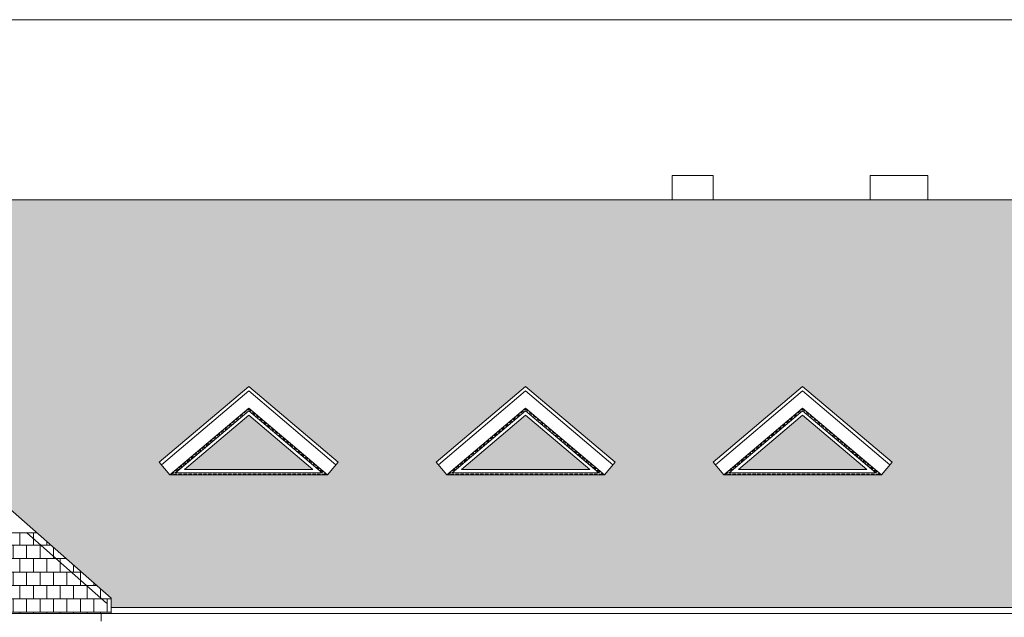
# Model space of a CAD drawing. Header units: millimetres. Extents: x -82287 to 177822, y -399756 to 0.
# Tile 77 of 228: x 79227 to 80717, y -237589 to -236685. Entities that reach past the tile are written whole.
import ezdxf
from ezdxf.enums import TextEntityAlignment as Align

# ---------------------------------------------------------------- set-up
doc = ezdxf.new("R2010")
doc.units = ezdxf.units.MM
doc.header["$MEASUREMENT"] = 0
doc.linetypes.add('SUŁOSZOWA - PB 21 03$0$CARKOVANA', pattern=[7.5, 5, -2.5])
doc.layers.add('FL_XREF', color=252, linetype='Continuous')
for name, color, linetype, lineweight in [('SUŁOSZOWA - PB 21 03$0$! opisy okien elewacja', 251, 'Continuous', 0), ('SUŁOSZOWA - PB 21 03$0$!! 0_ Istn-okna', 251, 'Continuous', 0), ('SUŁOSZOWA - PB 21 03$0$!! 0_ WIDOK ELEWACJA', 251, 'Continuous', 0), ('SUŁOSZOWA - PB 21 03$0$!! 0_Istn-drzwi', 251, 'Continuous', 0), ('SUŁOSZOWA - PB 21 03$0$!! 0_Opis_pom', 251, 'Continuous', 0), ('SUŁOSZOWA - PB 21 03$0$!! 1_Hatch dach', 251, 'Continuous', 0), ('SUŁOSZOWA - PB 21 03$0$!! 1_OPIS POM NOWE', 251, 'Continuous', 0), ('SUŁOSZOWA - PB 21 03$0$!! 2_NOWE OKNA WIDOk - remont', 251, 'Continuous', 0)]:
    doc.layers.add(name, color=color, linetype=linetype, lineweight=lineweight)
doc.styles.add('SUŁOSZOWA - PB 21 03$0$ARIAL', font='tahoma.ttf')
pattern_1 = [(180, (0, 0), (-2e-15, -20.32), []), (270, (0, 0), (10.16, -20.32), [20.32, -20.32])]

# ---------------------------------------------------------------- blocks, each defined once
blk = doc.blocks.new('SUŁOSZOWA - PB 21 03$0$OKNO TRÓJKĄTNE')
at = {"layer": 'SUŁOSZOWA - PB 21 03$0$!! 1_Hatch dach', "true_color": 0x575757}
h = blk.add_hatch(dxfattribs=at)
h.set_pattern_fill('DOTS', color=251, angle=360)
h.set_pattern_definition([(0, (0, -1172.6692), (0.79375, 1.5875), [0, -1.5875])])
h.paths.add_polyline_path([(80252.6, -237418.3), (80349.9, -237336), (80447.2, -237418.3)])
at = {"layer": 'SUŁOSZOWA - PB 21 03$0$!! 0_ Istn-okna', "linetype": 'SUŁOSZOWA - PB 21 03$0$CARKOVANA', "lineweight": 5}
blk.add_lwpolyline([(80233.5, -237425.3), (80349.9, -237326.9), (80466.3, -237425.3)], close=True, dxfattribs=at)
at = {"layer": 'SUŁOSZOWA - PB 21 03$0$!! 0_ Istn-okna'}
for points in [[(80238.9, -237423.3), (80349.9, -237329.5), (80460.9, -237423.3)], [(80252.6, -237418.3), (80349.9, -237336), (80447.2, -237418.3)]]:
    blk.add_lwpolyline(points, close=True, dxfattribs=at)
blk = doc.blocks.new('SUŁOSZOWA - PB 21 03')
at = {"layer": 'SUŁOSZOWA - PB 21 03$0$!! 1_Hatch dach', "true_color": 0x990000}
h = blk.add_hatch(dxfattribs=at)
h.set_pattern_fill('AR-B88', color=14, scale=0.1, angle=180)
h.set_pattern_definition(pattern_1)
h.paths.add_polyline_path([(79303.25991, -237613.0165), (79303.25991, -237627.22212), (82067.25991, -237627.22212), (82067.25991, -237010.26576), (75781.25991, -237010.26576), (75781.25991, -237627.22212), (77951.25991, -237627.22212), (77951.25991, -237891.63335), (78244.25991, -237891.63335), (78244.25991, -237647.85452), (78174.25991, -237647.85452), (78174.25991, -237635.86593), (78159.25991, -237635.86593), (78159.25991, -237613.0165), (78731.25991, -237109.6565)])
h.paths.add_polyline_path([(79511.5687, -237292.80212), (79646.87991, -237407.24742), (79630.73536, -237426.33547), (79392.40203, -237426.33547), (79376.25749, -237407.24742)], flags=16)
h.paths.add_polyline_path([(79511.5687, -237325.54511), (79630.73536, -237426.33547), (79392.40203, -237426.33547)], flags=0)
h.paths.add_polyline_path([(79511.5687, -237329.47427), (79622.54287, -237423.33547), (79400.59453, -237423.33547)], flags=0)
h.paths.add_polyline_path([(79795.42415, -237407.24742), (79930.73536, -237292.80212), (80066.04658, -237407.24742), (80049.90203, -237426.33547), (79811.5687, -237426.33547)], flags=16)
h.paths.add_polyline_path([(79811.5687, -237426.33547), (79930.73536, -237325.54511), (80049.90203, -237426.33547)], flags=0)
h.paths.add_polyline_path([(79819.7612, -237423.33547), (79930.73536, -237329.47427), (80041.70953, -237423.33547)], flags=0)
h.paths.add_polyline_path([(80214.59082, -237407.24742), (80349.90203, -237292.80212), (80485.21324, -237407.24742), (80469.0687, -237426.33547), (80230.73536, -237426.33547)], flags=16)
h.paths.add_polyline_path([(80230.73536, -237426.33547), (80349.90203, -237325.54511), (80469.0687, -237426.33547)], flags=0)
h.paths.add_polyline_path([(80238.92786, -237423.33547), (80349.90203, -237329.47427), (80460.8762, -237423.33547)], flags=0)
h.paths.add_polyline_path([(78086.26233, -237407.24742), (78070.11779, -237426.33547), (77831.78445, -237426.33547), (77815.63991, -237407.24742), (77950.95112, -237292.80212)], flags=16)
h.paths.add_polyline_path([(78070.11779, -237426.33547), (77831.78445, -237426.33547), (77950.95112, -237325.54511)], flags=0)
h.paths.add_polyline_path([(78061.92529, -237423.33547), (77839.97695, -237423.33547), (77950.95112, -237329.47427)], flags=0)
h.paths.add_polyline_path([(80790.64743, -237407.24742), (80925.95864, -237292.80212), (81061.26985, -237407.24742), (81045.1253, -237426.33547), (81035.1253, -237426.33547), (81035.1253, -237565.70631), (80816.79197, -237565.70631), (80816.79197, -237426.33547), (80806.79197, -237426.33547)], flags=16)
h.paths.add_polyline_path([(80840.95864, -237436.70631), (81010.95864, -237436.70631), (81010.95864, -237555.70631), (80840.95864, -237555.70631)], flags=0)
h.paths.add_polyline_path([(80847.95864, -237443.70631), (80923.45864, -237443.70631), (80923.45864, -237548.70631), (80847.95864, -237548.70631)], flags=0)
h.paths.add_polyline_path([(80849.95864, -237445.16588), (80850.69918, -237445.70631), (80884.98959, -237445.70631), (80885.70864, -237443.70631), (80886.42769, -237445.70631), (80921.26817, -237445.70631), (80921.26817, -237542.61361), (80922.73959, -237546.70631), (80850.80561, -237546.70631), (80847.95864, -237548.70631), (80849.95864, -237543.1434)], flags=0)
h.paths.add_polyline_path([(77667.09567, -237407.24742), (77650.95112, -237426.33547), (77412.61779, -237426.33547), (77396.47324, -237407.24742), (77531.78445, -237292.80212)], flags=16)
h.paths.add_polyline_path([(80928.45864, -237443.70631), (81003.95864, -237443.70631), (81003.95864, -237548.70631), (80928.45864, -237548.70631)], flags=0)
h.paths.add_polyline_path([(80930.64911, -237445.70631), (80965.48959, -237445.70631), (80966.20864, -237443.70631), (80966.92769, -237445.70631), (81001.21809, -237445.70631), (81001.95864, -237445.16588), (81001.95864, -237543.1434), (81003.95864, -237548.70631), (81001.11167, -237546.70631), (80929.17769, -237546.70631), (80930.64911, -237542.61361)], flags=0)
h.paths.add_polyline_path([(77650.95112, -237426.33547), (77412.61779, -237426.33547), (77531.78445, -237325.54511)], flags=0)
h.paths.add_polyline_path([(77642.75862, -237423.33547), (77420.81029, -237423.33547), (77531.78445, -237329.47427)], flags=0)
h.paths.add_polyline_path([(81090.64743, -237407.24742), (81225.95864, -237292.80212), (81361.26985, -237407.24742), (81345.1253, -237426.33547), (81335.1253, -237426.33547), (81335.1253, -237565.70631), (81116.79197, -237565.70631), (81116.79197, -237426.33547), (81106.79197, -237426.33547)], flags=16)
h.paths.add_polyline_path([(81140.95864, -237436.70631), (81310.95864, -237436.70631), (81310.95864, -237555.70631), (81140.95864, -237555.70631)], flags=0)
h.paths.add_polyline_path([(81147.95864, -237443.70631), (81223.45864, -237443.70631), (81223.45864, -237548.70631), (81147.95864, -237548.70631)], flags=0)
h.paths.add_polyline_path([(81149.95864, -237445.16588), (81150.69918, -237445.70631), (81184.98959, -237445.70631), (81185.70864, -237443.70631), (81186.42769, -237445.70631), (81221.26817, -237445.70631), (81221.26817, -237542.61361), (81222.73959, -237546.70631), (81150.80561, -237546.70631), (81147.95864, -237548.70631), (81149.95864, -237543.1434)], flags=0)
h.paths.add_polyline_path([(81228.45864, -237443.70631), (81303.95864, -237443.70631), (81303.95864, -237548.70631), (81228.45864, -237548.70631)], flags=0)
h.paths.add_polyline_path([(81230.64911, -237445.70631), (81265.48959, -237445.70631), (81266.20864, -237443.70631), (81266.92769, -237445.70631), (81301.21809, -237445.70631), (81301.95864, -237445.16588), (81301.95864, -237543.1434), (81303.95864, -237548.70631), (81301.11167, -237546.70631), (81229.17769, -237546.70631), (81230.64911, -237542.61361)], flags=0)
h.paths.add_polyline_path([(77247.929, -237407.24742), (77231.78445, -237426.33547), (76993.45112, -237426.33547), (76977.30658, -237407.24742), (77112.61779, -237292.80212)], flags=16)
h.paths.add_polyline_path([(77231.78445, -237426.33547), (76993.45112, -237426.33547), (77112.61779, -237325.54511)], flags=0)
h.paths.add_polyline_path([(77223.59196, -237423.33547), (77001.64362, -237423.33547), (77112.61779, -237329.47427)], flags=0)
h.paths.add_polyline_path([(81390.64743, -237407.24742), (81525.95864, -237292.80212), (81661.26985, -237407.24742), (81645.1253, -237426.33547), (81635.1253, -237426.33547), (81635.1253, -237565.70631), (81416.79197, -237565.70631), (81416.79197, -237426.33547), (81406.79197, -237426.33547)], flags=16)
h.paths.add_polyline_path([(81440.95864, -237436.70631), (81610.95864, -237436.70631), (81610.95864, -237555.70631), (81440.95864, -237555.70631)], flags=0)
h.paths.add_polyline_path([(81447.95864, -237443.70631), (81523.45864, -237443.70631), (81523.45864, -237548.70631), (81447.95864, -237548.70631)], flags=0)
h.paths.add_polyline_path([(81449.95864, -237445.16588), (81450.69918, -237445.70631), (81484.98959, -237445.70631), (81485.70864, -237443.70631), (81486.42769, -237445.70631), (81521.26817, -237445.70631), (81521.26817, -237542.61361), (81522.73959, -237546.70631), (81450.80561, -237546.70631), (81447.95864, -237548.70631), (81449.95864, -237543.1434)], flags=0)
h.paths.add_polyline_path([(81528.45864, -237443.70631), (81603.95864, -237443.70631), (81603.95864, -237548.70631), (81528.45864, -237548.70631)], flags=0)
h.paths.add_polyline_path([(81530.64911, -237445.70631), (81565.48959, -237445.70631), (81566.20864, -237443.70631), (81566.92769, -237445.70631), (81601.21809, -237445.70631), (81601.95864, -237445.16588), (81601.95864, -237543.1434), (81603.95864, -237548.70631), (81601.11167, -237546.70631), (81529.17769, -237546.70631), (81530.64911, -237542.61361)], flags=0)
h.paths.add_polyline_path([(81699.9487, -237407.24742), (81835.25991, -237292.80212), (81970.57112, -237407.24742), (81954.42658, -237426.33547), (81944.42658, -237426.33547), (81944.42658, -237565.70631), (81726.09324, -237565.70631), (81726.09324, -237426.33547), (81716.09324, -237426.33547)], flags=16)
h.paths.add_polyline_path([(81750.25991, -237436.70631), (81920.25991, -237436.70631), (81920.25991, -237555.70631), (81750.25991, -237555.70631)], flags=0)
h.paths.add_polyline_path([(81757.25991, -237443.70631), (81832.75991, -237443.70631), (81832.75991, -237548.70631), (81757.25991, -237548.70631)], flags=0)
h.paths.add_polyline_path([(81759.25991, -237445.16588), (81760.00045, -237445.70631), (81794.29086, -237445.70631), (81795.00991, -237443.70631), (81795.72896, -237445.70631), (81830.56944, -237445.70631), (81830.56944, -237542.61361), (81832.04086, -237546.70631), (81760.10688, -237546.70631), (81757.25991, -237548.70631), (81759.25991, -237543.1434)], flags=0)
h.paths.add_polyline_path([(81837.75991, -237443.70631), (81913.25991, -237443.70631), (81913.25991, -237548.70631), (81837.75991, -237548.70631)], flags=0)
h.paths.add_polyline_path([(81839.95038, -237445.70631), (81874.79086, -237445.70631), (81875.50991, -237443.70631), (81876.22896, -237445.70631), (81910.51937, -237445.70631), (81911.25991, -237445.16588), (81911.25991, -237543.1434), (81913.25991, -237548.70631), (81910.41294, -237546.70631), (81838.47896, -237546.70631), (81839.95038, -237542.61361)], flags=0)
h.paths.add_polyline_path([(81829.08766, -237545.54668), (81881.11147, -237545.54668), (81881.11147, -237538.04668), (81829.08766, -237538.04668)], flags=8)
h.paths.add_polyline_path([(81519.78639, -237545.54668), (81571.8102, -237545.54668), (81571.8102, -237538.04668), (81519.78639, -237538.04668)], flags=8)
h.paths.add_polyline_path([(81219.78639, -237545.54668), (81271.8102, -237545.54668), (81271.8102, -237538.04668), (81219.78639, -237538.04668)], flags=8)
h.paths.add_polyline_path([(80919.78639, -237545.54668), (80971.8102, -237545.54668), (80971.8102, -237538.04668), (80919.78639, -237538.04668)], flags=8)
h = blk.add_hatch(dxfattribs=at)
h.set_pattern_fill('AR-B88', color=14, scale=0.1, angle=180)
h.set_pattern_definition(pattern_1)
h.paths.add_polyline_path([(78159.25991, -237626.33716), (78159.25991, -237635.86593), (78174.25991, -237635.86593), (79303.25991, -237635.86593), (79303.25991, -237613.0165), (79191.04315, -237514.26576), (78286.61378, -237514.26576)])
at = {"layer": 'SUŁOSZOWA - PB 21 03$0$! opisy okien elewacja'}
for points in [[(82687.95751, -238865.24478), (75348.20682, -238865.24478), (75348.20682, -236737.82104), (82687.95751, -236737.82104)], [(82067.25991, -237010.26576), (75781.25991, -237010.26576), (75781.25991, -237627.22212), (77951.25991, -237627.22212), (77951.25991, -237891.63335), (78244.25991, -237891.63335), (78244.25991, -237647.85452), (78174.25991, -237647.85452), (78174.25991, -237635.86593), (78159.25991, -237635.86593), (78159.25991, -237613.0165), (78731.25991, -237109.6565), (79303.25991, -237613.0165), (79303.25991, -237627.22212), (82067.25991, -237627.22212)]]:
    blk.add_lwpolyline(points, close=True, dxfattribs=at)
for points in [[(79630.73536, -237426.33547), (79392.40203, -237426.33547)], [(80049.90203, -237426.33547), (79811.5687, -237426.33547)], [(80469.0687, -237426.33547), (80230.73536, -237426.33547)]]:
    blk.add_lwpolyline(points, dxfattribs=at)
at = {"layer": 'SUŁOSZOWA - PB 21 03$0$!! 0_ WIDOK ELEWACJA'}
for p, q in [((79376.25749, -237407.24742), (79511.5687, -237292.80212)), ((79511.5687, -237292.80212), (79646.87991, -237407.24742)), ((79795.42415, -237407.24742), (79930.73536, -237292.80212)), ((79930.73536, -237292.80212), (80066.04658, -237407.24742)), ((80214.59082, -237407.24742), (80349.90203, -237292.80212)), ((80349.90203, -237292.80212), (80485.21324, -237407.24742)), ((79379.4864, -237411.06503), (79511.5687, -237299.35071)), ((79511.5687, -237299.35071), (79643.651, -237411.06503)), ((79798.65306, -237411.06503), (79930.73536, -237299.35071)), ((79930.73536, -237299.35071), (80062.81767, -237411.06503)), ((80217.81973, -237411.06503), (80349.90203, -237299.35071)), ((80349.90203, -237299.35071), (80481.98433, -237411.06503)), ((79392.40203, -237426.33547), (79511.5687, -237325.54511)), ((79511.5687, -237325.54511), (79630.73536, -237426.33547)), ((79811.5687, -237426.33547), (79930.73536, -237325.54511)), ((79930.73536, -237325.54511), (80049.90203, -237426.33547)), ((80230.73536, -237426.33547), (80349.90203, -237325.54511)), ((80349.90203, -237325.54511), (80469.0687, -237426.33547))]:
    blk.add_line(p, q, dxfattribs=at)
for points in [[(80152.25991, -236973.26576), (80214.25991, -236973.26576), (80214.25991, -237010.26576), (80152.25991, -237010.26576)], [(80452.25991, -236973.26576), (80539.25991, -236973.26576), (80539.25991, -237010.26576), (80452.25991, -237010.26576)], [(79511.5687, -237325.54511), (79630.73536, -237426.33547), (79392.40203, -237426.33547)], [(79511.5687, -237329.47427), (79622.54287, -237423.33547), (79400.59453, -237423.33547)], [(79930.73536, -237325.54511), (80049.90203, -237426.33547), (79811.5687, -237426.33547)], [(79930.73536, -237329.47427), (80041.70953, -237423.33547), (79819.7612, -237423.33547)], [(80349.90203, -237325.54511), (80469.0687, -237426.33547), (80230.73536, -237426.33547)], [(80349.90203, -237329.47427), (80460.8762, -237423.33547), (80238.92786, -237423.33547)]]:
    blk.add_lwpolyline(points, close=True, dxfattribs=at)
for points in [[(82077.25991, -237010.26576), (75771.25991, -237010.26576)], [(78731.25991, -237109.6565), (79303.25991, -237613.0165)], [(78271.47667, -237514.26576), (79191.04315, -237514.26576)], [(79175.90604, -237514.26576), (79296.65363, -237620.52364)], [(79303.25991, -237613.0165), (79303.25991, -237635.86593), (79288.25991, -237635.86593)], [(78174.25991, -237635.86593), (79303.25991, -237635.86593)], [(82077.25991, -237635.86593), (79288.25991, -237635.86593)], [(79288.25991, -237635.86593), (79288.25991, -237647.85452)], [(82077.25991, -237627.22212), (79303.25991, -237627.22212)]]:
    blk.add_lwpolyline(points, dxfattribs=at)
at = {"layer": 'SUŁOSZOWA - PB 21 03$0$!! 0_Istn-drzwi'}
for points in [[(79392.40203, -237426.33547), (79376.25749, -237407.24742)], [(79630.73536, -237426.33547), (79646.87991, -237407.24742)], [(79811.5687, -237426.33547), (79795.42415, -237407.24742)], [(80049.90203, -237426.33547), (80066.04658, -237407.24742)], [(80230.73536, -237426.33547), (80214.59082, -237407.24742)], [(80469.0687, -237426.33547), (80485.21324, -237407.24742)]]:
    blk.add_lwpolyline(points, dxfattribs=at)
at = {"layer": 'SUŁOSZOWA - PB 21 03$0$!! 0_ Istn-okna'}
for p in [(-838.33333, 0), (-419.16667, 0)]:
    blk.add_blockref('SUŁOSZOWA - PB 21 03$0$OKNO TRÓJKĄTNE', p, dxfattribs=at)
at = {"layer": 'SUŁOSZOWA - PB 21 03$0$!! 2_NOWE OKNA WIDOk - remont'}
blk.add_blockref('SUŁOSZOWA - PB 21 03$0$OKNO TRÓJKĄTNE', (0, 0), dxfattribs=at)
at = {"layer": 'SUŁOSZOWA - PB 21 03$0$!! 0_Opis_pom', "ltscale": 0.7, "style": 'SUŁOSZOWA - PB 21 03$0$ARIAL'}
for tag, p in [('B0,19', (52679.2094, -194257.55204)), ('B2,14', (73874.0461, -194402.0887)), ('B2,12', (73342.49259, -194413.89249)), ('B1,21', (60405.50261, -194427.18207)), ('A1,16', (59129.54925, -194448.08429)), ('B1,19', (59914.81903, -194448.15658)), ('B2,11', (73069.01144, -194438.89383)), ('B2,16', (75195.07765, -194441.83446)), ('B0,15', (51514.15008, -194461.8073)), ('A1,1', (58808.06672, -194460.94161)), ('B1/17', (59524.53699, -194450.37428)), ('1,22', (60947.33929, -194456.1144)), ('1,23', (61575.22173, -194450.37428)), ('B0,18', (52071.43815, -194478.40179)), ('B1,18', (59715.51745, -194473.87108)), ('B2,17', (75506.7465, -194471.3759)), ('B2,19.1', (76701.67035, -194466.03695)), ('B3,7', (87459.81312, -194465.07097)), ('B3,3', (88235.73906, -194465.79732)), ('B3,8', (90006.66539, -194478.47972)), ('B1,20', (60198.53687, -194490.17374)), ('B2,10', (72728.63362, -194489.37283)), ('B2,15', (74566.38885, -194487.81114)), ('B3,6', (86826.65132, -194483.15512)), ('A0,6', (49094.40602, -194505.72387)), ('A2,5', (72452.45009, -194505.90583)), ('B2,13', (73649.91716, -194500.01242)), ('A0,4', (49692.81919, -194517.93289)), ('B0,22', (54187.56644, -194519.04308)), ('A1,6', (58565.96262, -194514.50753)), ('B1,1', (61908.24378, -194515.48656)), ('A0,5', (49399.71914, -194533.19455)), ('A0,3', (49906.53818, -194524.03766)), ('B0,20', (53125.45224, -194527.8835)), ('B0,21', (53847.26622, -194535.08002)), ('B1,3', (62229.35503, -194604.49851)), ('B2,18', (75922.43604, -194612.23635)), ('B2,19', (77152.69039, -194617.53776)), ('A3,4', (85509.27934, -194642.47136)), ('B0,24B', (54824.42896, -194684.26784)), ('B1,4', (63476.45184, -194691.11207)), ('B0,13', (50367.63944, -194706.5583)), ('B0,16', (51457.40872, -194704.43091)), ('B0,17', (51897.58569, -194706.77195)), ('A2,4', (71695.75649, -194707.44268)), ('A1,5', (58149.22649, -194724.80163)), ('A2.1', (72371.45884, -194731.56251)), ('B0,23', (54542.05776, -194742.93939)), ('A1,2', (58744.42262, -194746.622)), ('B1,2D', (60756.29674, -194750.92727)), ('B0,14', (50962.60809, -194789.06568)), ('A1,15', (59129.54925, -194780.73348)), ('B1,4', (63483.03852, -194791.04365)), ('A3.1', (86079.08704, -194786.62422)), ('A0,2', (49295.91259, -194810.95246)), ('B2.7', (74548.27897, -194836.12781)), ('B0,7', (52851.95551, -194845.56115)), ('B1,2B', (62374.83512, -194841.86715)), ('B3,2', (89035.72921, -194837.99287)), ('B1,2A', (61803.35407, -194869.27513)), ('B0,8', (51561.38742, -194890.27848)), ('A1,3', (58810.05243, -195008.83917)), ('A3.2', (86016.50296, -195004.88875)), ('A0,1', (49914.27925, -195025.82804)), ('A0,10', (49695.87246, -195042.9259)), ('B0,17', (51225.06492, -195049.74007)), ('B0,6', (52110.41055, -195069.39267)), ('B1,8', (61403.63433, -195071.25189)), ('A2.2', (72371.45884, -195070.78713)), ('B2.2', (74976.1855, -195068.47988)), ('A0,7', (49042.50308, -195082.6056)), ('B3,11', (88623.94853, -195099.23575)), ('B3,4', (87612.56208, -195132.78192)), ('B3,5', (86839.47632, -195174.05241)), ('B0,12', (50313.60595, -195207.52936)), ('B0,11', (50726.178, -195219.06638)), ('B3,10', (89778.42161, -195220.68871)), ('B1,6', (63686.26823, -195231.3997)), ('B0,24A', (54359.17011, -195245.97867)), ('A1,4', (58093.66276, -195250.96213)), ('B0,10', (51476.34179, -195259.44699)), ('B3,9', (90479.74099, -195260.18621)), ('A0,11', (49643.96951, -195271.84772)), ('B1,14', (59332.54805, -195280.73534)), ('A0,8', (49042.50308, -195293.21363)), ('B0,9', (51798.4912, -195291.17482)), ('B2,21', (75970.16114, -195290.81005)), ('B0,3', (52068.59538, -195319.60465)), ('B1,13', (60186.62513, -195314.46953)), ('B1,10', (60892.94126, -195319.45825)), ('B1,5', (63419.22943, -195317.21026)), ('A2.3', (71832.37045, -195318.78232)), ('B2,9', (73175.51251, -195317.21162)), ('B2,4', (74493.5947, -195318.7733)), ('B2,3', (74674.2815, -195319.28036)), ('A3,3', (85569.83931, -195318.78232)), ('B2,8', (73894.209, -195338.18956)), ('B3,1', (88723.65615, -195329.98594)), ('B0,2', (52227.2348, -195357.98297)), ('B1,9', (61058.12383, -195344.48743)), ('B2.1', (75304.74121, -195348.36327)), ('B2,20', (77211.021, -195343.82367)), ('B1,2C', (61827.40698, -195369.02625)), ('B1,7', (62134.52151, -195372.05069)), ('A0,9', (49001.50444, -195413.15723)), ('B0,1', (53061.17304, -195403.85659)), ('A0,12', (49689.76592, -195485.50737)), ('B0,4', (52224.78303, -195500.96352)), ('B2,5', (74686.48999, -195507.24036)), ('B1,11', (61050.00078, -195512.89565)), ('B1,12', (60864.00751, -195544.00738)), ('B2,6', (74499.29165, -195549.55175)), ('B0,5', (52066.14362, -195556.83806)), ('C2,2', (74812.78942, -195865.8959)), ('C1,3', (61091.58871, -195973.27844)), ('C0,2A', (52278.30875, -196050.48297)), ('C0,1', (52808.36775, -196132.34208)), ('C1,2', (61690.27405, -196439.72387)), ('C1,1', (62060.59754, -196465.28533)), ('C3,1', (88979.71614, -196545.67785)), ('C0,2B', (53028.88223, -196668.8019)), ('C1,4', (61008.68123, -196686.32122)), ('C2,1', (75334.65984, -196786.2197)), ('C2,3', (74834.65119, -196933.26657)), ('C1,5', (61062.7252, -196991.42453)), ('C1,10', (62127.38542, -196998.81344)), ('C1,9', (62147.33751, -197289.53424)), ('C1,6', (61131.41824, -197329.69535)), ('C0,3', (52181.98562, -197341.92176)), ('D1,1', (73931.12245, -197584.03121)), ('C0,4', (52345.96562, -197596.60561)), ('D0,18', (60296.49264, -197617.95269)), ('C2,4', (75243.70451, -197663.89)), ('D0,7', (59141.53804, -197722.84718)), ('D0,17', (60701.16801, -197741.44864)), ('C1,7', (61222.2575, -197737.18052)), ('D0,3', (59562.25866, -197751.14316)), ('D1,6', (72757.78643, -197751.22612)), ('D1,4', (73157.19908, -197744.29721)), ('D0,6', (58741.71849, -197802.61699)), ('D0,10', (58357.73602, -197820.93991)), ('D,09', (59195.67196, -197881.51243)), ('C0,5', (52269.72696, -197902.4362)), ('C0,6', (52872.93793, -197917.07354)), ('D0,2', (59943.06082, -197917.06725)), ('D0,16', (60721.3534, -197935.2949)), ('D1,3', (73475.28953, -197924.29875)), ('D0,8', (59058.9008, -197963.64925)), ('D0,5', (59448.52586, -197969.8061)), ('C2,5', (74555.08284, -197988.7886)), ('D1,5', (73291.61607, -197999.29956)), ('D0,4', (59655.02693, -198042.2589)), ('D0,15', (60692.12223, -198127.4643)), ('D0,1', (59931.33074, -198173.12806)), ('D1,2', (73578.07819, -198172.30068)), ('D0,11', (58161.27105, -198211.45823)), ('D0,12', (58250.99458, -198537.17631)), ('D0,13', (58250.99458, -198764.99605)), ('D0,14', (59130.08589, -198795.3373)), ('D1,7', (71854.87376, -198786.88467)), ('D1,8', (71715.35366, -199212.44512))]:
    blk.add_attdef(tag, text='', height=11.968, dxfattribs=at).set_placement(p, align=Align.MIDDLE_CENTER)
at = {"layer": 'SUŁOSZOWA - PB 21 03$0$!! 1_OPIS POM NOWE', "style": 'SUŁOSZOWA - PB 21 03$0$ARIAL'}
for tag, p in [('C1.7A', (61271.6179, -197538.30303)), ('C2.5B', (74970.66097, -197546.70728)), ('C2,5C', (74903.71123, -197659.13664)), ('C2.4', (75374.07862, -197726.11453)), ('D1,2B', (74322.25834, -197791.43247)), ('C1.7C', (61260.26049, -197811.38428)), ('C1.8B', (61588.27341, -197817.62151)), ('C1.8A', (61884.42005, -197818.94854)), ('C1.7B', (61322.12354, -197933.89849)), ('C2,5A', (74943.41937, -197993.49482)), ('E1.2', (62164.78326, -198139.98688)), ('E1.5E', (62692.10372, -198153.27854)), ('D1,2C', (73419.9359, -198156.57844)), ('E3.1', (88990.58975, -198158.87886)), ('D1,2A', (74280.17915, -198172.30068)), ('E2.9', (75361.45041, -198161.88904)), ('E2.7', (76022.45692, -198162.26272)), ('E1.5D', (62993.60773, -198185.416)), ('E1.1', (61330.46191, -198191.9806)), ('E1.5C', (63016.9343, -198246.3437)), ('E1.5B', (63264.15117, -198307.8661)), ('E3.2', (88781.41347, -198385.24275)), ('E1.6', (61022.6264, -198421.00827)), ('E2.2', (74782.75417, -198427.85813)), ('E2.8', (75757.29014, -198437.09188)), ('E1.5A', (63049.47589, -198456.39852)), ('E2.6', (76531.8031, -198444.40756)), ('E3.4', (89392.22607, -198450.03942)), ('E1.5F', (62736.15118, -198589.14592)), ('E1.5G', (62892.39981, -198586.12622)), ('E1,4', (61888.25021, -198652.6996)), ('E2.1', (75803.99631, -198697.05773)), ('E1.5L', (63297.7633, -198733.65678)), ('E1.3', (61058.5992, -198806.28147)), ('E1.5H', (62893.53005, -198830.01758)), ('E2,3', (74778.52304, -198843.9541)), ('E3.3', (89150.95684, -198867.32581)), ('E1.5K', (63266.15427, -198904.67789)), ('E1.5I', (62723.74907, -199005.87002)), ('E2.4', (75135.87669, -199083.20857)), ('E2.5', (76615.04061, -199164.91143)), ('E1.5J', (63204.25187, -199215.697))]:
    blk.add_attdef(tag, text='', height=11.968, dxfattribs=at).set_placement(p, align=Align.MIDDLE_CENTER)

msp = doc.modelspace()

# ---------------------------------------------------------------- block references
at = {"layer": 'FL_XREF'}
msp.add_blockref('SUŁOSZOWA - PB 21 03', (62.3, 52.9), dxfattribs=at)

doc.saveas('drawing.dxf')
